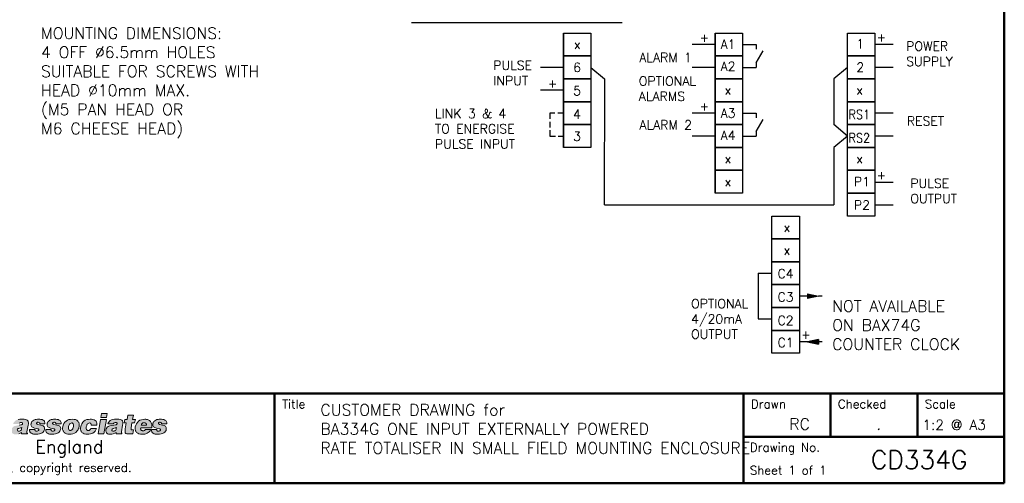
# Model space of a CAD drawing. Extents: x 0 to 501, y 0 to 275.
# Tile 7 of 10: x 170 to 385, y 6 to 108. Entities that reach past the tile are written whole.
import ezdxf

# ---------------------------------------------------------------- set-up
doc = ezdxf.new("R2010")
doc.units = 0
doc.header["$LTSCALE"] = 0.5
doc.header["$MEASUREMENT"] = 0
doc.linetypes.add('DASHED2', pattern=[0.375, 0.25, -0.125])
doc.layers.get('Defpoints').update_dxf_attribs({"color": 104, "lineweight": 0})
doc.layers.add('FORMAT', color=7, linetype='Continuous')
doc.layers.add('TEXT', color=5, linetype='Continuous')
doc.layers.add('OBJECT', color=1, linetype='Continuous', lineweight=50)
doc.styles.add('ROMANS', font='romans', dxfattribs={"height": 2.5})

# ---------------------------------------------------------------- blocks, each defined once
blk = doc.blocks.new('FORMAT A3 FIXED')
at = {"layer": 'FORMAT'}
h = blk.add_hatch(color=256, dxfattribs=at)
h.paths.add_polyline_path([(187.98, 17.32), (188.53, 20.43), (187.28, 20.43), (186.73, 17.32)])
h.paths.add_polyline_path([(188.59, 20.86), (188.74, 21.74), (187.49, 21.74), (187.34, 20.86)])
h.paths.add_polyline_path([(201.63, 18.33), (201.63, 18.51), (201.6, 18.69), (201.54, 18.84), (201.45, 18.97), (201.3, 19.06), (201.14, 19.12), (200.81, 19.24), (200.17, 19.39), (200.05, 19.45), (199.96, 19.48), (199.89, 19.54), (199.89, 19.64), (199.93, 19.73), (200.02, 19.79), (200.14, 19.85), (200.26, 19.85), (200.41, 19.82), (200.5, 19.76), (200.57, 19.67), (200.6, 19.54), (201.72, 19.54), (201.72, 19.7), (201.72, 19.82), (201.69, 19.94), (201.63, 20.06), (201.51, 20.22), (201.33, 20.34), (201.08, 20.43), (200.87, 20.49), (200.6, 20.52), (200.35, 20.52), (200.08, 20.52), (199.83, 20.49), (199.56, 20.43), (199.32, 20.31), (199.1, 20.18), (198.92, 20), (198.77, 19.76), (198.71, 19.64), (198.68, 19.48), (198.68, 19.3), (198.71, 19.12), (198.77, 18.97), (198.86, 18.84), (198.98, 18.75), (199.13, 18.69), (199.47, 18.57), (199.8, 18.51), (200.11, 18.42), (200.23, 18.39), (200.32, 18.33), (200.35, 18.26), (200.35, 18.17), (200.35, 18.11), (200.29, 18.05), (200.2, 17.96), (200.08, 17.9), (199.93, 17.9), (199.74, 17.93), (199.62, 17.99), (199.59, 18.05), (199.56, 18.11), (199.56, 18.2), (199.56, 18.29), (198.37, 18.29), (198.37, 18.14), (198.37, 17.99), (198.4, 17.87), (198.46, 17.75), (198.58, 17.56), (198.77, 17.44), (198.98, 17.32), (199.22, 17.26), (199.5, 17.23), (199.74, 17.23), (200.17, 17.23), (200.5, 17.29), (200.81, 17.38), (201.08, 17.53), (201.3, 17.69), (201.45, 17.87), (201.57, 18.08)])
h.paths.add_polyline_path([(194.29, 17.32), (194.44, 18.2), (194.26, 18.2), (194.04, 18.23), (193.98, 18.23), (193.95, 18.29), (193.92, 18.33), (193.92, 18.42), (193.92, 18.6), (194.13, 19.73), (194.71, 19.73), (194.87, 20.43), (194.26, 20.43), (194.44, 21.4), (193.19, 21.4), (193.04, 20.43), (192.58, 20.43), (192.43, 19.73), (192.88, 19.73), (192.64, 18.42), (192.61, 18.05), (192.61, 17.78), (192.61, 17.65), (192.64, 17.56), (192.7, 17.47), (192.79, 17.41), (192.88, 17.38), (193.01, 17.32), (193.31, 17.29), (193.74, 17.29)])
h.paths.add_polyline_path([(189.38, 17.23), (189.71, 17.23), (190.05, 17.32), (190.35, 17.44), (190.66, 17.65), (190.66, 17.32), (191.94, 17.32), (191.94, 17.38), (191.88, 17.47), (191.82, 17.56), (191.82, 17.65), (191.85, 17.78), (192.09, 19.24), (192.15, 19.51), (192.15, 19.76), (192.12, 19.97), (192.09, 20.06), (192.03, 20.15), (191.97, 20.25), (191.88, 20.31), (191.76, 20.37), (191.6, 20.43), (191.24, 20.52), (190.75, 20.52), (190.32, 20.52), (189.96, 20.46), (189.65, 20.37), (189.38, 20.25), (189.2, 20.09), (189.04, 19.91), (188.92, 19.73), (188.86, 19.48), (190.05, 19.48), (190.11, 19.57), (190.14, 19.64), (190.26, 19.73), (190.42, 19.79), (190.54, 19.79), (190.66, 19.79), (190.78, 19.73), (190.84, 19.7), (190.9, 19.67), (190.9, 19.61), (190.9, 19.51), (190.87, 19.42), (190.78, 19.36), (190.66, 19.3), (190.51, 19.27), (190.14, 19.21), (189.74, 19.15), (189.32, 19.06), (189.1, 19), (188.92, 18.9), (188.74, 18.75), (188.62, 18.6), (188.49, 18.42), (188.43, 18.17), (188.43, 17.93), (188.46, 17.75), (188.53, 17.56), (188.65, 17.44), (188.8, 17.35), (188.98, 17.26), (189.17, 17.23)])
h.paths.add_polyline_path([(189.74, 18.17), (189.77, 18.33), (189.87, 18.42), (189.99, 18.48), (190.11, 18.51), (190.42, 18.6), (190.6, 18.63), (190.78, 18.69), (190.69, 18.39), (190.66, 18.26), (190.57, 18.14), (190.48, 18.05), (190.35, 17.99), (190.23, 17.93), (190.08, 17.93), (189.93, 17.93), (189.81, 17.99), (189.74, 18.08)], flags=16)
h.paths.add_polyline_path([(184.14, 18.84), (184.23, 19.12), (184.26, 19.27), (184.35, 19.39), (184.44, 19.51), (184.53, 19.61), (184.68, 19.67), (184.84, 19.7), (185.02, 19.67), (185.08, 19.64), (185.14, 19.57), (185.2, 19.42), (185.2, 19.24), (186.48, 19.24), (186.48, 19.42), (186.48, 19.57), (186.45, 19.7), (186.39, 19.85), (186.27, 20.06), (186.09, 20.25), (185.84, 20.37), (185.6, 20.46), (185.29, 20.52), (184.99, 20.52), (184.62, 20.49), (184.26, 20.43), (183.92, 20.28), (183.62, 20.09), (183.37, 19.85), (183.16, 19.54), (183.01, 19.21), (182.92, 18.84), (182.89, 18.66), (182.89, 18.48), (182.89, 18.29), (182.92, 18.14), (182.98, 17.99), (183.04, 17.87), (183.1, 17.75), (183.19, 17.62), (183.43, 17.44), (183.71, 17.32), (184.04, 17.26), (184.41, 17.23), (184.72, 17.23), (185.05, 17.29), (185.32, 17.38), (185.6, 17.5), (185.87, 17.69), (186.09, 17.93), (186.24, 18.2), (186.36, 18.51), (185.11, 18.51), (185.05, 18.36), (184.93, 18.2), (184.84, 18.14), (184.78, 18.08), (184.65, 18.05), (184.56, 18.05), (184.44, 18.08), (184.32, 18.11), (184.23, 18.17), (184.17, 18.26), (184.14, 18.39), (184.14, 18.51), (184.14, 18.66)])
h.paths.add_polyline_path([(182.58, 18.9), (182.61, 19.24), (182.58, 19.57), (182.55, 19.73), (182.49, 19.85), (182.4, 19.97), (182.31, 20.09), (182.22, 20.18), (182.09, 20.28), (181.82, 20.43), (181.48, 20.49), (181.09, 20.52), (180.69, 20.49), (180.33, 20.43), (180.02, 20.28), (179.72, 20.09), (179.47, 19.85), (179.26, 19.57), (179.11, 19.21), (179.02, 18.84), (178.98, 18.63), (178.98, 18.45), (178.98, 18.29), (179.02, 18.14), (179.08, 17.99), (179.14, 17.87), (179.23, 17.75), (179.32, 17.62), (179.53, 17.44), (179.81, 17.32), (180.14, 17.26), (180.51, 17.23), (180.87, 17.23), (181.24, 17.32), (181.54, 17.44), (181.85, 17.62), (182.09, 17.87), (182.31, 18.14), (182.4, 18.33), (182.49, 18.51), (182.55, 18.69)])
h.paths.add_polyline_path([(180.26, 18.9), (180.33, 19.18), (180.39, 19.3), (180.48, 19.42), (180.57, 19.54), (180.66, 19.61), (180.81, 19.67), (180.97, 19.7), (181.06, 19.7), (181.15, 19.64), (181.24, 19.57), (181.3, 19.48), (181.33, 19.36), (181.36, 19.21), (181.36, 19.06), (181.33, 18.9), (181.3, 18.69), (181.24, 18.51), (181.18, 18.39), (181.09, 18.26), (181, 18.17), (180.87, 18.11), (180.78, 18.08), (180.66, 18.05), (180.54, 18.08), (180.45, 18.11), (180.36, 18.17), (180.3, 18.26), (180.26, 18.39), (180.23, 18.51), (180.23, 18.69)], flags=16)
h.paths.add_polyline_path([(196.54, 17.99), (196.42, 17.99), (196.33, 18.02), (196.24, 18.08), (196.15, 18.14), (196.08, 18.23), (196.05, 18.33), (196.02, 18.45), (196.05, 18.6), (198.43, 18.6), (198.46, 19), (198.43, 19.36), (198.4, 19.54), (198.34, 19.7), (198.28, 19.85), (198.19, 20), (198.07, 20.12), (197.94, 20.22), (197.82, 20.31), (197.67, 20.4), (197.52, 20.46), (197.33, 20.49), (197.12, 20.52), (196.91, 20.52), (196.54, 20.49), (196.21, 20.4), (195.87, 20.28), (195.57, 20.06), (195.32, 19.82), (195.11, 19.54), (194.96, 19.21), (194.83, 18.84), (194.8, 18.66), (194.8, 18.48), (194.83, 18.29), (194.87, 18.14), (194.9, 17.99), (194.96, 17.87), (195.05, 17.75), (195.14, 17.62), (195.38, 17.44), (195.66, 17.32), (195.99, 17.26), (196.33, 17.23), (196.6, 17.23), (196.91, 17.26), (197.18, 17.35), (197.43, 17.44), (197.7, 17.59), (197.91, 17.78), (198.1, 17.99), (198.25, 18.26), (197.06, 18.26), (196.97, 18.14), (196.85, 18.05), (196.69, 17.99)])
h.paths.add_polyline_path([(196.82, 19.76), (196.94, 19.76), (197.03, 19.73), (197.12, 19.67), (197.18, 19.61), (197.24, 19.51), (197.27, 19.42), (197.3, 19.33), (197.27, 19.24), (196.15, 19.24), (196.18, 19.36), (196.24, 19.45), (196.3, 19.54), (196.39, 19.64), (196.48, 19.7), (196.57, 19.73), (196.69, 19.76)], flags=16)
h.paths.add_polyline_path([(178.53, 18.33), (178.56, 18.51), (178.5, 18.69), (178.44, 18.84), (178.34, 18.97), (178.19, 19.06), (178.04, 19.12), (177.7, 19.24), (177.06, 19.39), (176.94, 19.45), (176.85, 19.48), (176.79, 19.54), (176.79, 19.64), (176.82, 19.73), (176.91, 19.79), (177.03, 19.85), (177.19, 19.85), (177.31, 19.82), (177.4, 19.76), (177.46, 19.67), (177.49, 19.54), (178.62, 19.54), (178.62, 19.7), (178.62, 19.82), (178.59, 19.94), (178.53, 20.06), (178.41, 20.22), (178.22, 20.34), (178.01, 20.43), (177.77, 20.49), (177.49, 20.52), (177.25, 20.52), (176.97, 20.52), (176.73, 20.49), (176.45, 20.43), (176.21, 20.31), (176, 20.18), (175.81, 20), (175.66, 19.76), (175.6, 19.64), (175.57, 19.48), (175.57, 19.3), (175.6, 19.12), (175.66, 18.97), (175.75, 18.84), (175.88, 18.75), (176.03, 18.69), (176.36, 18.57), (176.7, 18.51), (177, 18.42), (177.13, 18.39), (177.22, 18.33), (177.25, 18.26), (177.28, 18.17), (177.25, 18.11), (177.22, 18.05), (177.09, 17.96), (176.97, 17.9), (176.82, 17.9), (176.67, 17.93), (176.55, 17.99), (176.49, 18.05), (176.45, 18.11), (176.45, 18.2), (176.45, 18.29), (175.27, 18.29), (175.27, 18.14), (175.27, 17.99), (175.3, 17.87), (175.36, 17.75), (175.48, 17.56), (175.66, 17.44), (175.88, 17.32), (176.12, 17.26), (176.39, 17.23), (176.64, 17.23), (177.06, 17.23), (177.4, 17.29), (177.73, 17.38), (177.98, 17.53), (178.19, 17.69), (178.34, 17.87), (178.47, 18.08)])
h.paths.add_polyline_path([(175.02, 18.33), (175.02, 18.51), (174.99, 18.69), (174.93, 18.84), (174.81, 18.97), (174.69, 19.06), (174.53, 19.12), (174.2, 19.24), (173.53, 19.39), (173.41, 19.45), (173.31, 19.48), (173.28, 19.54), (173.25, 19.64), (173.31, 19.73), (173.41, 19.79), (173.5, 19.85), (173.65, 19.85), (173.8, 19.82), (173.89, 19.76), (173.96, 19.67), (173.99, 19.54), (175.11, 19.54), (175.11, 19.7), (175.08, 19.82), (175.05, 19.94), (175.02, 20.06), (174.87, 20.22), (174.69, 20.34), (174.47, 20.43), (174.23, 20.49), (173.99, 20.52), (173.71, 20.52), (173.47, 20.52), (173.22, 20.49), (172.95, 20.43), (172.71, 20.31), (172.49, 20.18), (172.28, 20), (172.16, 19.76), (172.1, 19.64), (172.07, 19.48), (172.03, 19.3), (172.07, 19.12), (172.16, 18.97), (172.25, 18.84), (172.37, 18.75), (172.52, 18.69), (172.86, 18.57), (173.19, 18.51), (173.5, 18.42), (173.62, 18.39), (173.68, 18.33), (173.74, 18.26), (173.74, 18.17), (173.74, 18.11), (173.68, 18.05), (173.59, 17.96), (173.44, 17.9), (173.31, 17.9), (173.13, 17.93), (173.01, 17.99), (172.98, 18.05), (172.95, 18.11), (172.92, 18.2), (172.95, 18.29), (171.76, 18.29), (171.76, 18.14), (171.76, 17.99), (171.79, 17.87), (171.82, 17.75), (171.97, 17.56), (172.16, 17.44), (172.37, 17.32), (172.61, 17.26), (172.86, 17.23), (173.13, 17.23), (173.53, 17.23), (173.89, 17.29), (174.2, 17.38), (174.47, 17.53), (174.69, 17.69), (174.84, 17.87), (174.96, 18.08)])
h.paths.add_polyline_path([(168.71, 17.23), (169.05, 17.23), (169.38, 17.32), (169.69, 17.44), (169.99, 17.65), (169.99, 17.32), (171.27, 17.32), (171.27, 17.38), (171.21, 17.47), (171.15, 17.56), (171.15, 17.65), (171.18, 17.78), (171.43, 19.24), (171.49, 19.51), (171.49, 19.76), (171.46, 19.97), (171.43, 20.06), (171.36, 20.15), (171.3, 20.25), (171.21, 20.31), (171.09, 20.37), (170.94, 20.43), (170.57, 20.52), (170.08, 20.52), (169.66, 20.52), (169.29, 20.46), (168.99, 20.37), (168.71, 20.25), (168.53, 20.09), (168.38, 19.91), (168.26, 19.73), (168.19, 19.48), (169.38, 19.48), (169.41, 19.57), (169.47, 19.64), (169.6, 19.73), (169.75, 19.79), (169.87, 19.79), (169.99, 19.79), (170.11, 19.73), (170.18, 19.7), (170.24, 19.67), (170.24, 19.61), (170.24, 19.51), (170.21, 19.42), (170.11, 19.36), (169.99, 19.3), (169.84, 19.27), (169.47, 19.21), (169.08, 19.15), (168.65, 19.06), (168.44, 19), (168.26, 18.9), (168.07, 18.75), (167.95, 18.6), (167.83, 18.42), (167.77, 18.17), (167.77, 17.93), (167.8, 17.75), (167.86, 17.56), (167.98, 17.44), (168.13, 17.35), (168.32, 17.26), (168.5, 17.23)])
h.paths.add_polyline_path([(169.05, 18.17), (169.11, 18.33), (169.2, 18.42), (169.29, 18.48), (169.44, 18.51), (169.75, 18.6), (169.93, 18.63), (170.08, 18.69), (170.02, 18.39), (169.96, 18.26), (169.9, 18.14), (169.81, 18.05), (169.69, 17.99), (169.57, 17.93), (169.41, 17.93), (169.26, 17.93), (169.14, 17.99), (169.08, 18.08)], flags=16)
at = {"layer": 'FORMAT', "color": 1, "lineweight": 50}
for p, q in [((384.72, 6.5), (384.72, 268.44)), ((6.5, 26.16), (384.72, 26.16)), ((225.29, 26.16), (225.29, 6.5)), ((327.72, 26.16), (327.72, 6.5)), ((346.72, 26.16), (346.72, 16.66)), ((365.72, 26.16), (365.72, 16.66)), ((384.72, 16.66), (327.72, 16.66)), ((384.72, 6.5), (6.5, 6.5))]:
    blk.add_line(p, q, dxfattribs=at)
at = {"layer": 'FORMAT', "color": 7, "lineweight": 0, "ltscale": 0.5, "flags": 128}
for points in [[(188.59, 20.86), (188.74, 21.74), (187.49, 21.74), (187.34, 20.86)], [(173.31, 19.48), (173.41, 19.45), (173.53, 19.39), (174.2, 19.24), (174.53, 19.12), (174.69, 19.06), (174.81, 18.97), (174.93, 18.84), (174.99, 18.69), (175.02, 18.51), (175.02, 18.33), (175.02, 18.33), (174.96, 18.08), (174.84, 17.87), (174.69, 17.69), (174.47, 17.53), (174.2, 17.38), (173.89, 17.29), (173.53, 17.23), (173.13, 17.23), (173.13, 17.23), (172.86, 17.23), (172.61, 17.26), (172.37, 17.32), (172.16, 17.44), (171.97, 17.56), (171.82, 17.75), (171.79, 17.87), (171.76, 17.99), (171.76, 18.14), (171.76, 18.29), (172.95, 18.29), (172.95, 18.29), (172.92, 18.2), (172.95, 18.11), (172.98, 18.05), (173.01, 17.99), (173.01, 17.99), (173.13, 17.93), (173.31, 17.9), (173.31, 17.9), (173.44, 17.9), (173.59, 17.96), (173.68, 18.05), (173.74, 18.11), (173.74, 18.17), (173.74, 18.17), (173.74, 18.26), (173.68, 18.33), (173.62, 18.39), (173.5, 18.42), (173.19, 18.51), (172.86, 18.57), (172.52, 18.69), (172.37, 18.75), (172.25, 18.84), (172.16, 18.97), (172.07, 19.12), (172.03, 19.3), (172.07, 19.48), (172.07, 19.48), (172.1, 19.64), (172.16, 19.76), (172.28, 20), (172.49, 20.18), (172.71, 20.31), (172.95, 20.43), (173.22, 20.49), (173.47, 20.52), (173.71, 20.52), (173.71, 20.52), (173.99, 20.52), (174.23, 20.49), (174.47, 20.43), (174.69, 20.34), (174.87, 20.22), (175.02, 20.06), (175.05, 19.94), (175.08, 19.82), (175.11, 19.7), (175.11, 19.54), (173.99, 19.54), (173.99, 19.54), (173.96, 19.67), (173.89, 19.76), (173.8, 19.82), (173.65, 19.85), (173.5, 19.85), (173.41, 19.79), (173.31, 19.73), (173.25, 19.64), (173.28, 19.54)], [(178.04, 19.12), (178.19, 19.06), (178.34, 18.97), (178.44, 18.84), (178.5, 18.69), (178.56, 18.51), (178.53, 18.33), (178.53, 18.33), (178.47, 18.08), (178.34, 17.87), (178.19, 17.69), (177.98, 17.53), (177.73, 17.38), (177.4, 17.29), (177.06, 17.23), (176.64, 17.23), (176.64, 17.23), (176.39, 17.23), (176.12, 17.26), (175.88, 17.32), (175.66, 17.44), (175.48, 17.56), (175.36, 17.75), (175.3, 17.87), (175.27, 17.99), (175.27, 18.14), (175.27, 18.29), (176.45, 18.29), (176.45, 18.29), (176.45, 18.2), (176.45, 18.11), (176.49, 18.05), (176.55, 17.99), (176.55, 17.99), (176.67, 17.93), (176.82, 17.9), (176.82, 17.9), (176.97, 17.9), (177.09, 17.96), (177.22, 18.05), (177.25, 18.11), (177.28, 18.17), (177.28, 18.17), (177.25, 18.26), (177.22, 18.33), (177.13, 18.39), (177, 18.42), (176.7, 18.51), (176.36, 18.57), (176.03, 18.69), (175.88, 18.75), (175.75, 18.84), (175.66, 18.97), (175.6, 19.12), (175.57, 19.3), (175.57, 19.48), (175.57, 19.48), (175.6, 19.64), (175.66, 19.76), (175.81, 20), (176, 20.18), (176.21, 20.31), (176.45, 20.43), (176.73, 20.49), (176.97, 20.52), (177.25, 20.52), (177.25, 20.52), (177.49, 20.52), (177.77, 20.49), (178.01, 20.43), (178.22, 20.34), (178.41, 20.22), (178.53, 20.06), (178.59, 19.94), (178.62, 19.82), (178.62, 19.7), (178.62, 19.54), (177.49, 19.54), (177.49, 19.54), (177.46, 19.67), (177.4, 19.76), (177.31, 19.82), (177.19, 19.85), (177.03, 19.85), (176.91, 19.79), (176.82, 19.73), (176.79, 19.64), (176.79, 19.54), (176.85, 19.48), (176.94, 19.45), (177.06, 19.39), (177.7, 19.24)], [(179.81, 17.32), (180.14, 17.26), (180.51, 17.23), (180.51, 17.23), (180.87, 17.23), (181.24, 17.32), (181.54, 17.44), (181.85, 17.62), (182.09, 17.87), (182.31, 18.14), (182.4, 18.33), (182.49, 18.51), (182.55, 18.69), (182.58, 18.9), (182.58, 18.9), (182.61, 19.24), (182.58, 19.57), (182.55, 19.73), (182.49, 19.85), (182.4, 19.97), (182.31, 20.09), (182.22, 20.18), (182.09, 20.28), (181.82, 20.43), (181.48, 20.49), (181.09, 20.52), (181.09, 20.52), (180.69, 20.49), (180.33, 20.43), (180.02, 20.28), (179.72, 20.09), (179.47, 19.85), (179.26, 19.57), (179.11, 19.21), (179.02, 18.84), (179.02, 18.84), (179.02, 18.84), (178.98, 18.63), (178.98, 18.45), (178.98, 18.29), (179.02, 18.14), (179.08, 17.99), (179.14, 17.87), (179.23, 17.75), (179.32, 17.62), (179.53, 17.44)], [(181, 18.17), (180.87, 18.11), (180.78, 18.08), (180.66, 18.05), (180.66, 18.05), (180.54, 18.08), (180.45, 18.11), (180.36, 18.17), (180.3, 18.26), (180.26, 18.39), (180.23, 18.51), (180.23, 18.69), (180.26, 18.9), (180.26, 18.9), (180.33, 19.18), (180.39, 19.3), (180.48, 19.42), (180.57, 19.54), (180.66, 19.61), (180.81, 19.67), (180.97, 19.7), (180.97, 19.7), (180.97, 19.7), (181.06, 19.7), (181.15, 19.64), (181.24, 19.57), (181.3, 19.48), (181.33, 19.36), (181.36, 19.21), (181.36, 19.06), (181.33, 18.9), (181.3, 18.69), (181.24, 18.51), (181.18, 18.39), (181.09, 18.26)], [(184.26, 19.27), (184.23, 19.12), (184.14, 18.84), (184.14, 18.84), (184.14, 18.66), (184.14, 18.51), (184.14, 18.39), (184.17, 18.26), (184.23, 18.17), (184.32, 18.11), (184.44, 18.08), (184.56, 18.05), (184.56, 18.05), (184.65, 18.05), (184.78, 18.08), (184.84, 18.14), (184.93, 18.2), (185.05, 18.36), (185.11, 18.51), (186.36, 18.51), (186.36, 18.51), (186.24, 18.2), (186.09, 17.93), (185.87, 17.69), (185.6, 17.5), (185.32, 17.38), (185.05, 17.29), (184.72, 17.23), (184.41, 17.23), (184.41, 17.23), (184.04, 17.26), (183.71, 17.32), (183.43, 17.44), (183.19, 17.62), (183.1, 17.75), (183.04, 17.87), (182.98, 17.99), (182.92, 18.14), (182.89, 18.29), (182.89, 18.48), (182.89, 18.66), (182.92, 18.84), (182.92, 18.84), (183.01, 19.21), (183.16, 19.54), (183.37, 19.85), (183.62, 20.09), (183.92, 20.28), (184.26, 20.43), (184.62, 20.49), (184.99, 20.52), (184.99, 20.52), (185.29, 20.52), (185.6, 20.46), (185.84, 20.37), (186.09, 20.25), (186.27, 20.06), (186.39, 19.85), (186.45, 19.7), (186.48, 19.57), (186.48, 19.42), (186.48, 19.24), (185.2, 19.24), (185.2, 19.24), (185.2, 19.42), (185.14, 19.57), (185.08, 19.64), (185.02, 19.67), (184.84, 19.7), (184.68, 19.67), (184.53, 19.61), (184.44, 19.51), (184.35, 19.39)], [(187.98, 17.32), (188.53, 20.43), (187.28, 20.43), (186.73, 17.32)], [(190.87, 19.42), (190.78, 19.36), (190.66, 19.3), (190.51, 19.27), (190.14, 19.21), (189.74, 19.15), (189.32, 19.06), (189.1, 19), (188.92, 18.9), (188.74, 18.75), (188.62, 18.6), (188.49, 18.42), (188.43, 18.17), (188.43, 18.17), (188.43, 17.93), (188.46, 17.75), (188.53, 17.56), (188.65, 17.44), (188.8, 17.35), (188.98, 17.26), (189.17, 17.23), (189.38, 17.23), (189.38, 17.23), (189.71, 17.23), (190.05, 17.32), (190.35, 17.44), (190.66, 17.65), (190.66, 17.32), (191.94, 17.32), (191.94, 17.38), (191.94, 17.38), (191.88, 17.47), (191.82, 17.56), (191.82, 17.65), (191.85, 17.78), (192.09, 19.24), (192.09, 19.24), (192.15, 19.51), (192.15, 19.76), (192.12, 19.97), (192.09, 20.06), (192.03, 20.15), (191.97, 20.25), (191.88, 20.31), (191.76, 20.37), (191.6, 20.43), (191.24, 20.52), (190.75, 20.52), (190.75, 20.52), (190.32, 20.52), (189.96, 20.46), (189.65, 20.37), (189.38, 20.25), (189.2, 20.09), (189.04, 19.91), (188.92, 19.73), (188.86, 19.48), (190.05, 19.48), (190.11, 19.57), (190.14, 19.64), (190.26, 19.73), (190.42, 19.79), (190.54, 19.79), (190.66, 19.79), (190.78, 19.73), (190.84, 19.7), (190.9, 19.67), (190.9, 19.61), (190.9, 19.51)], [(194.04, 18.23), (194.26, 18.2), (194.44, 18.2), (194.29, 17.32), (194.29, 17.32), (193.74, 17.29), (193.31, 17.29), (193.01, 17.32), (192.88, 17.38), (192.79, 17.41), (192.7, 17.47), (192.64, 17.56), (192.61, 17.65), (192.61, 17.78), (192.61, 18.05), (192.64, 18.42), (192.88, 19.73), (192.43, 19.73), (192.58, 20.43), (193.04, 20.43), (193.19, 21.4), (194.44, 21.4), (194.26, 20.43), (194.87, 20.43), (194.71, 19.73), (194.13, 19.73), (193.92, 18.6), (193.92, 18.6), (193.92, 18.42), (193.92, 18.33), (193.95, 18.29), (193.98, 18.23)], [(196.33, 17.23), (196.33, 17.23), (196.6, 17.23), (196.91, 17.26), (197.18, 17.35), (197.43, 17.44), (197.7, 17.59), (197.91, 17.78), (198.1, 17.99), (198.25, 18.26), (197.06, 18.26), (197.06, 18.26), (196.97, 18.14), (196.85, 18.05), (196.69, 17.99), (196.54, 17.99), (196.54, 17.99), (196.42, 17.99), (196.33, 18.02), (196.24, 18.08), (196.15, 18.14), (196.08, 18.23), (196.05, 18.33), (196.02, 18.45), (196.05, 18.6), (198.43, 18.6), (198.43, 18.6), (198.46, 19), (198.43, 19.36), (198.4, 19.54), (198.34, 19.7), (198.28, 19.85), (198.19, 20), (198.07, 20.12), (197.94, 20.22), (197.82, 20.31), (197.67, 20.4), (197.52, 20.46), (197.33, 20.49), (197.12, 20.52), (196.91, 20.52), (196.91, 20.52), (196.54, 20.49), (196.21, 20.4), (195.87, 20.28), (195.57, 20.06), (195.32, 19.82), (195.11, 19.54), (194.96, 19.21), (194.83, 18.84), (194.8, 18.66), (194.8, 18.48), (194.83, 18.29), (194.87, 18.14), (194.9, 17.99), (194.96, 17.87), (195.05, 17.75), (195.14, 17.62), (195.38, 17.44), (195.66, 17.32), (195.99, 17.26)], [(197.27, 19.42), (197.3, 19.33), (197.27, 19.24), (196.15, 19.24), (196.15, 19.24), (196.18, 19.36), (196.24, 19.45), (196.3, 19.54), (196.39, 19.64), (196.48, 19.7), (196.57, 19.73), (196.69, 19.76), (196.82, 19.76), (196.82, 19.76), (196.94, 19.76), (197.03, 19.73), (197.12, 19.67), (197.18, 19.61), (197.24, 19.51)], [(199.89, 19.64), (199.89, 19.64), (199.89, 19.54), (199.96, 19.48), (200.05, 19.45), (200.17, 19.39), (200.81, 19.24), (201.14, 19.12), (201.3, 19.06), (201.45, 18.97), (201.54, 18.84), (201.6, 18.69), (201.63, 18.51), (201.63, 18.33), (201.63, 18.33), (201.57, 18.08), (201.45, 17.87), (201.3, 17.69), (201.08, 17.53), (200.81, 17.38), (200.5, 17.29), (200.17, 17.23), (199.74, 17.23), (199.74, 17.23), (199.5, 17.23), (199.22, 17.26), (198.98, 17.32), (198.77, 17.44), (198.58, 17.56), (198.46, 17.75), (198.4, 17.87), (198.37, 17.99), (198.37, 18.14), (198.37, 18.29), (199.56, 18.29), (199.56, 18.29), (199.56, 18.2), (199.56, 18.11), (199.59, 18.05), (199.62, 17.99), (199.62, 17.99), (199.74, 17.93), (199.93, 17.9), (199.93, 17.9), (200.08, 17.9), (200.2, 17.96), (200.29, 18.05), (200.35, 18.11), (200.35, 18.17), (200.35, 18.17), (200.35, 18.26), (200.32, 18.33), (200.23, 18.39), (200.11, 18.42), (199.8, 18.51), (199.47, 18.57), (199.13, 18.69), (198.98, 18.75), (198.86, 18.84), (198.77, 18.97), (198.71, 19.12), (198.68, 19.3), (198.68, 19.48), (198.68, 19.48), (198.71, 19.64), (198.77, 19.76), (198.92, 20), (199.1, 20.18), (199.32, 20.31), (199.56, 20.43), (199.83, 20.49), (200.08, 20.52), (200.35, 20.52), (200.6, 20.52), (200.87, 20.49), (201.08, 20.43), (201.33, 20.34), (201.51, 20.22), (201.63, 20.06), (201.69, 19.94), (201.72, 19.82), (201.72, 19.7), (201.72, 19.54), (200.6, 19.54), (200.6, 19.54), (200.57, 19.67), (200.5, 19.76), (200.41, 19.82), (200.26, 19.85), (200.14, 19.85), (200.02, 19.79), (199.93, 19.73)], [(169.96, 18.26), (169.9, 18.14), (169.81, 18.05), (169.69, 17.99), (169.57, 17.93), (169.41, 17.93), (169.41, 17.93), (169.41, 17.93), (169.41, 17.93), (169.26, 17.93), (169.14, 17.99), (169.08, 18.08), (169.05, 18.17), (169.05, 18.17), (169.11, 18.33), (169.2, 18.42), (169.29, 18.48), (169.44, 18.51), (169.75, 18.6), (169.93, 18.63), (170.08, 18.69), (170.02, 18.39)], [(190.48, 18.05), (190.35, 17.99), (190.23, 17.93), (190.08, 17.93), (190.08, 17.93), (190.08, 17.93), (190.08, 17.93), (189.93, 17.93), (189.81, 17.99), (189.74, 18.08), (189.74, 18.17), (189.74, 18.17), (189.77, 18.33), (189.87, 18.42), (189.99, 18.48), (190.11, 18.51), (190.42, 18.6), (190.6, 18.63), (190.78, 18.69), (190.69, 18.39), (190.66, 18.26), (190.57, 18.14)]]:
    blk.add_lwpolyline(points, close=True, dxfattribs=at)
for points in [[(169.38, 17.32), (169.69, 17.44), (169.99, 17.65), (169.99, 17.32), (171.27, 17.32), (171.27, 17.38), (171.27, 17.38), (171.21, 17.47), (171.15, 17.56), (171.15, 17.65), (171.18, 17.78), (171.43, 19.24), (171.43, 19.24), (171.49, 19.51), (171.49, 19.76), (171.46, 19.97), (171.43, 20.06), (171.36, 20.15), (171.3, 20.25), (171.21, 20.31), (171.09, 20.37), (170.94, 20.43), (170.57, 20.52), (170.08, 20.52), (170.08, 20.52), (169.66, 20.52), (169.29, 20.46)], [(169.47, 19.64), (169.6, 19.73), (169.75, 19.79), (169.87, 19.79), (169.99, 19.79), (170.11, 19.73), (170.18, 19.7), (170.24, 19.67), (170.24, 19.61), (170.24, 19.51), (170.21, 19.42), (170.11, 19.36), (169.99, 19.3), (169.84, 19.27), (169.47, 19.21)]]:
    blk.add_lwpolyline(points, dxfattribs=at)
at = {"layer": 'OBJECT', "color": 1}
blk.add_line((279.15, 6.5), (25.5, 6.5), dxfattribs=at)
at = {"layer": 'FORMAT', "color": 7, "linetype": 'Continuous', "style": 'ROMANS'}
for s, height, p in [('Title', 1.9, (226.93, 22.89)), ('Drawn', 1.9, (329.36, 22.89)), ('Checked', 1.9, (348.36, 22.89)), ('Scale', 1.9, (367.36, 22.89)), ('Hitchin     England', 2.85, (148.29, 13.09)), ('Drawing No.', 1.9, (329.13, 13.42)), ('company confidential, copyright reserved.', 1.9, (140.13, 9))]:
    blk.add_text(s, height=height, dxfattribs=at).set_placement(p)

msp = doc.modelspace()

# ---------------------------------------------------------------- hatches: boundary and pattern name
for points in [[(344.14, 47.45), (341.74, 46.95), (341.74, 47.95)], [(344.14, 37.95), (341.74, 37.45), (344.14, 36.95)]]:
    msp.add_hatch(color=256).paths.add_polyline_path(points)

# ---------------------------------------------------------------- linework, layer by layer
for p, q in [((288.39, 104.95), (288.39, 79.95)), ((321.53, 104.95), (321.53, 69.95)), ((321.53, 102.45), (316.53, 102.45)), ((327.53, 102.45), (330.53, 102.45)), ((330.53, 102.45), (330.53, 101.45)), ((360.45, 102.45), (356.45, 102.45)), ((330.53, 98.45), (332.03, 101.05)), ((288.39, 97.45), (283.39, 97.45)), ((294.39, 97.45), (297.39, 94.95)), ((321.53, 97.45), (316.53, 97.45)), ((327.53, 97.45), (330.53, 97.45)), ((330.53, 98.45), (330.53, 97.45)), ((350.45, 97.45), (347.45, 94.95)), ((360.45, 97.45), (356.45, 97.45)), ((297.39, 94.95), (297.3, 67.41)), ((347.45, 94.95), (347.45, 84.93)), ((288.39, 92.45), (283.39, 92.45)), ((321.53, 87.45), (316.53, 87.45)), ((327.53, 87.45), (330.53, 87.45)), ((330.53, 87.45), (330.53, 86.45)), ((360.45, 87.45), (356.45, 87.45)), ((330.53, 83.45), (332.03, 86.05)), ((350.45, 82.43), (347.45, 84.93)), ((321.53, 82.45), (316.53, 82.45)), ((327.53, 82.45), (330.53, 82.45)), ((330.53, 83.45), (330.53, 82.45)), ((350.45, 82.43), (347.45, 79.93)), ((360.45, 82.45), (356.45, 82.45)), ((347.45, 79.93), (347.45, 67.4)), ((360.45, 72.31), (356.45, 72.31)), ((297.39, 67.4), (347.45, 67.4)), ((360.45, 67.31), (356.45, 67.31)), ((330.94, 52.45), (333.94, 52.45)), ((330.94, 52.45), (330.94, 42.45)), ((341.74, 47.45), (339.94, 47.45)), ((341.74, 47.95), (344.14, 47.45)), ((341.74, 47.95), (341.74, 46.95)), ((344.14, 47.45), (341.74, 46.95)), ((344.94, 47.45), (344.14, 47.45)), ((330.94, 42.45), (333.94, 42.45)), ((341.74, 37.45), (339.94, 37.45)), ((344.14, 37.95), (341.74, 37.45)), ((341.74, 37.45), (344.14, 36.95)), ((344.14, 37.95), (344.14, 36.95)), ((344.94, 37.45), (344.14, 37.45))]:
    msp.add_line(p, q)
for points in [[(288.39, 99.95), (288.39, 104.95), (294.39, 104.95), (294.39, 99.95)], [(321.53, 99.95), (321.53, 104.95), (327.53, 104.95), (327.53, 99.95)], [(350.45, 99.95), (350.45, 104.95), (356.45, 104.95), (356.45, 99.95)], [(288.39, 94.95), (288.39, 99.95), (294.39, 99.95), (294.39, 94.95)], [(321.53, 94.95), (321.53, 99.95), (327.53, 99.95), (327.53, 94.95)], [(350.45, 94.95), (350.45, 99.95), (356.45, 99.95), (356.45, 94.95)], [(288.39, 89.95), (288.39, 94.95), (294.39, 94.95), (294.39, 89.95)], [(321.53, 89.95), (321.53, 94.95), (327.53, 94.95), (327.53, 89.95)], [(350.45, 89.95), (350.45, 94.95), (356.45, 94.95), (356.45, 89.95)], [(288.39, 84.95), (288.39, 89.95), (294.39, 89.95), (294.39, 84.95)], [(321.53, 84.95), (321.53, 89.95), (327.53, 89.95), (327.53, 84.95)], [(350.45, 84.95), (350.45, 89.95), (356.45, 89.95), (356.45, 84.95)], [(288.39, 79.95), (288.39, 84.95), (294.39, 84.95), (294.39, 79.95)], [(321.53, 79.95), (321.53, 84.95), (327.53, 84.95), (327.53, 79.95)], [(350.45, 79.95), (350.45, 84.95), (356.45, 84.95), (356.45, 79.95)], [(321.53, 74.95), (321.53, 79.95), (327.53, 79.95), (327.53, 74.95)], [(350.45, 74.95), (350.45, 79.95), (356.45, 79.95), (356.45, 74.95)], [(321.53, 69.95), (321.53, 74.95), (327.53, 74.95), (327.53, 69.95)], [(350.45, 69.95), (350.45, 74.95), (356.45, 74.95), (356.45, 69.95)], [(350.45, 64.95), (350.45, 69.95), (356.45, 69.95), (356.45, 64.95)], [(333.94, 59.95), (333.94, 64.95), (339.94, 64.95), (339.94, 59.95)], [(333.94, 54.95), (333.94, 59.95), (339.94, 59.95), (339.94, 54.95)], [(333.94, 49.95), (333.94, 54.95), (339.94, 54.95), (339.94, 49.95)], [(333.94, 44.95), (333.94, 49.95), (339.94, 49.95), (339.94, 44.95)], [(333.94, 39.95), (333.94, 44.95), (339.94, 44.95), (339.94, 39.95)], [(333.94, 34.95), (333.94, 39.95), (339.94, 39.95), (339.94, 34.95)]]:
    msp.add_lwpolyline(points, close=True)
at = {"linetype": 'DASHED2', "ltscale": 10}
msp.add_lwpolyline([(288.39, 87.45), (285.39, 87.45), (285.39, 82.45), (288.39, 82.45)], dxfattribs=at)
at = {"layer": 'TEXT'}
msp.add_line((255.19, 107.24), (301.2, 107.24), dxfattribs=at)

# ---------------------------------------------------------------- block references
at = {"color": 0}
msp.add_blockref('FORMAT A3 FIXED', (0, 0), dxfattribs=at)

# ---------------------------------------------------------------- texts
at = {"insert": (235.31, 23.81), "char_height": 2.5, "width": 102.4303, "attachment_point": 1, "style": 'ROMANS'}
msp.add_mtext('{CUSTOMER DRAWING for\\PBA334G ONE INPUT EXTERNALLY POWERED \\PRATE TOTALISER IN SMALL FIELD MOUNTING ENCLOSURE}', dxfattribs=at)
at = {"layer": 'Defpoints', "insert": (347.12, 46.51), "char_height": 2.5, "width": 54.7027, "attachment_point": 1, "style": 'ROMANS'}
msp.add_mtext('{NOT AVAILABLE \\PON BAX74G\\PCOUNTER CLOCK}', dxfattribs=at)
at = {"layer": 'FORMAT', "color": 7, "linetype": 'Continuous', "style": 'ROMANS'}
for s, height, p in [('RC', 2.5, (337.74, 18.2)), ('1:2 @ A3', 2.2, (366.83, 18.2)), ('.', 2.5, (356.74, 18.2)), ('Sheet 1 of 1', 1.9, (329.13, 8.4))]:
    msp.add_text(s, height=height, dxfattribs=at).set_placement(p)
at = {"layer": 'FORMAT', "lineweight": 40, "style": 'ROMANS'}
msp.add_text('CD334G', height=4, dxfattribs=at).set_placement((355.57, 9.65))
at = {"layer": 'TEXT', "style": 'ROMANS'}
for s, height, p in [('+', 1.8, (318.19, 103.04)), ('A1', 2, (322.74, 101.53)), ('1', 2, (352.39, 101.61)), ('+', 1.8, (356.88, 103.13)), ('x', 2, (290.68, 101.49)), ('6', 2, (290.51, 96.45)), ('A2', 2, (322.74, 96.69)), ('2', 2, (352.39, 96.49)), ('+', 1.8, (285.04, 93.04)), ('5', 2, (290.51, 91.33)), ('x', 2, (323.63, 91.49)), ('x', 2, (352.39, 91.49)), ('4', 2, (290.51, 86.21)), ('+', 1.8, (318.19, 88.04)), ('A3', 2, (322.74, 86.45)), ('3', 2, (290.51, 81.37)), ('A4', 2, (322.74, 81.61)), ('x', 2, (323.63, 76.49)), ('x', 2, (352.39, 76.49)), ('P1', 2, (351.86, 71.47)), ('+', 1.8, (356.88, 72.99)), ('x', 2, (323.63, 71.49)), ('P2', 2, (351.86, 66.35)), ('x', 2, (336.48, 61.49)), ('x', 2, (336.48, 56.49)), ('C4', 2, (335.17, 51.36)), ('C3', 2, (335.17, 46.24)), ('C2', 2, (335.17, 41.12)), ('+', 1.8, (340.37, 38.13)), ('C1', 2, (335.17, 36.28))]:
    msp.add_text(s, height=height, dxfattribs=at).set_placement(p)
at = {"layer": 'TEXT', "style": 'ROMANS', "width": 0.9}
for s, p in [('RS1', (350.69, 86.16)), ('RS2', (350.69, 81.04))]:
    msp.add_text(s, height=2, dxfattribs=at).set_placement(p)
at = {"layer": 'TEXT', "style": 'ROMANS'}
for s, insert, char_height, width, attachment_point in [('{MOUNTING DIMENSIONS:\\P4 OFF Ø6.5mm HOLES\\PSUITABLE FOR SCREWS WITH\\PHEAD Ø10mm MAX. \\P(M5 PAN HEAD OR\\PM6 CHEESE HEAD)\\P }', (174.25, 92.01), 2.5, 60.2926, 4), ('{POWER\\PSUPPLY}', (363.28, 103.09), 2, 23.7372, 1), ('{ALARM 1}', (304.97, 100.63), 2, 23.7372, 1), ('{PULSE\\PINPUT}', (273.06, 98.9), 2, 23.7372, 1), ('{OPTIONAL\\PALARMS}', (304.86, 95.46), 2, 23.7372, 1), ('{LINK 3 & 4\\PTO ENERGISE\\PPULSE INPUT}', (260.32, 88.36), 2, 23.7372, 1), ('{RESET}', (363.43, 86.72), 2, 23.7372, 1), ('{ALARM 2}', (305, 85.88), 2, 23.7372, 1), ('{PULSE\\POUTPUT}', (364.19, 73.1), 2, 23.7372, 1), ('{OPTIONAL\\P4/20mA\\POUTPUT}', (316.28, 46.78), 2, 23.7372, 1)]:
    msp.add_mtext(s, dxfattribs=dict(at, insert=insert, char_height=char_height, width=width, attachment_point=attachment_point))

doc.saveas('drawing.dxf')
